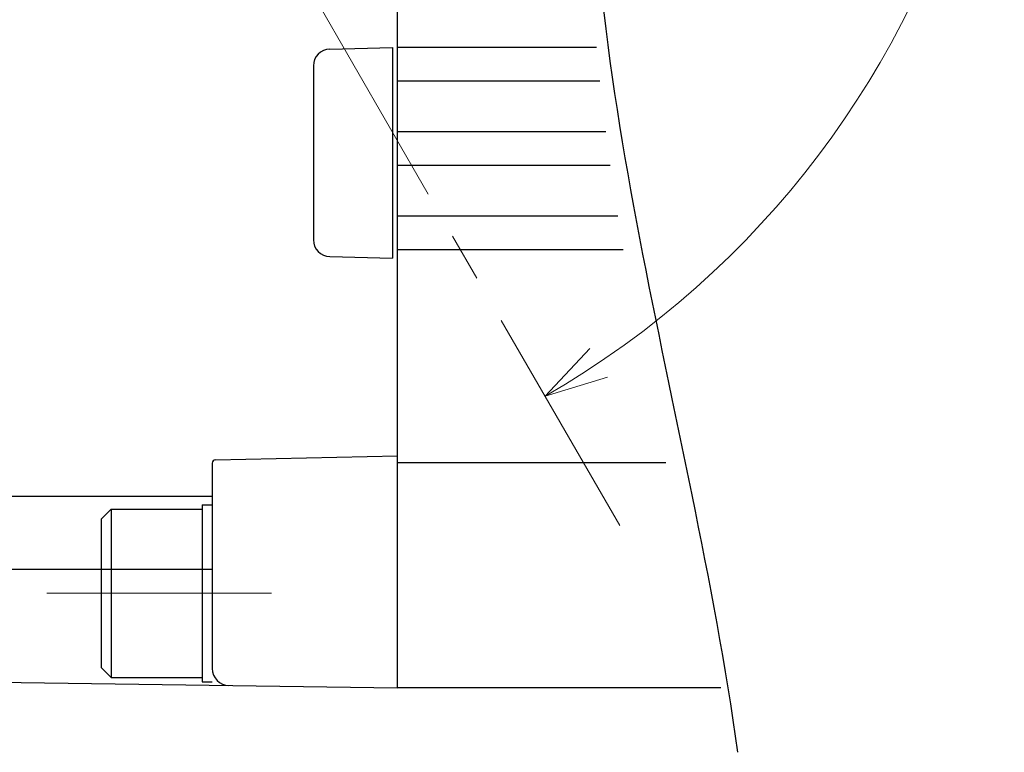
# Model space of a CAD drawing. Header units: millimetres. Extents: x 0 to 1076, y 0 to 742.
# Tile 18 of 124: x 497 to 556, y 157 to 200. Entities that reach past the tile are written whole.
import ezdxf

# ---------------------------------------------------------------- set-up
doc = ezdxf.new("R2010")
doc.units = ezdxf.units.MM
doc.header["$LTSCALE"] = 0.454724
doc.linetypes.add('CENTER', pattern=[50.8, 31.75, -6.35, 6.35, -6.35])
doc.layers.add('NoLayerName_001', color=7, linetype='Continuous')

# ---------------------------------------------------------------- blocks, each defined once
blk = doc.blocks.new('DIM_0003')
at = {"color": 3, "linetype": 'Continuous', "lineweight": 13}
blk.add_lwpolyline([(85.461, 1.133), (81.747, 0), (84.397, 2.838)], dxfattribs=at)
blk.add_arc((54.498, 47.197), 54.498, 300, 210, dxfattribs=at)

msp = doc.modelspace()

# ---------------------------------------------------------------- linework, layer by layer
at = {"layer": 'NoLayerName_001', "color": 7, "linetype": 'Continuous', "lineweight": 25}
for p, q in [((519.8764, 160.5983), (519.8764, 289.3983)), ((515.8536, 198.5137), (519.5764, 198.5983)), ((519.5764, 198.5983), (519.5764, 186.1051)), ((531.6823, 198.5983), (519.8764, 198.5983)), ((514.8764, 197.5139), (514.8764, 187.1894)), ((531.8793, 196.5983), (519.8764, 196.5983)), ((532.2276, 193.5983), (519.8764, 193.5983)), ((532.4931, 191.5983), (519.8764, 191.5983)), ((532.9385, 188.5983), (519.8764, 188.5983)), ((533.2649, 186.5983), (519.8764, 186.5983)), ((515.8536, 186.1897), (519.5764, 186.1051)), ((509.0718, 174.1272), (519.8764, 174.3728)), ((508.8764, 173.9273), (508.8764, 161.7335)), ((535.7899, 173.9502), (519.8764, 173.9502)), ((483.8764, 171.9681), (508.8764, 171.9681)), ((502.8764, 171.2085), (502.2764, 170.6085)), ((502.8764, 171.2085), (502.8764, 161.2085)), ((502.8764, 171.2085), (508.2764, 171.2085)), ((508.2764, 171.4585), (508.8764, 171.4585)), ((508.2764, 171.4585), (508.2764, 160.9585)), ((502.2764, 170.6085), (502.2764, 161.8085)), ((483.8764, 167.6319), (508.8764, 167.6319)), ((502.8764, 161.2085), (502.2764, 161.8085)), ((483.8764, 161.0848), (519.8764, 160.5983)), ((502.8764, 161.2085), (508.2764, 161.2085)), ((508.2764, 160.9585), (508.8764, 160.9585)), ((539.0523, 160.5983), (519.8764, 160.5983))]:
    msp.add_line(p, q, dxfattribs=at)
at = {"layer": 'NoLayerName_001', "color": 4, "linetype": 'CENTER', "lineweight": 13}
for p, q in [((491.3764, 242.4193), (533.0583, 170.224)), ((499.0699, 166.2085), (512.3966, 166.2085))]:
    msp.add_line(p, q, dxfattribs=at)
at = {"layer": 'NoLayerName_001', "color": 7, "linetype": 'Continuous', "lineweight": 25}
for centre, radius, start, end in [((515.8764, 197.5139), 1, 91.301953, 180), ((515.8764, 187.1894), 1, 180, 268.698047), ((509.0764, 173.9273), 0.2, 91.301953, 180), ((509.8764, 161.7335), 1, 180, 269.22578)]:
    msp.add_arc(centre, radius, start, end, dxfattribs=at)
msp.add_open_spline([(530.4977, 294.573), (532.3918, 290.0282), (544.6679, 266.4279), (523.2004, 217.6811), (537.1895, 177.2062), (540.0469, 156.7649)], degree=3, knots=[0, 0, 0, 0, 14.7713234, 77.7966623, 139.7169796, 139.7169796, 139.7169796, 139.7169796], dxfattribs=at)

# ---------------------------------------------------------------- block references
at = {"layer": 'NoLayerName_001', "color": 3, "linetype": 'Continuous', "lineweight": 13}
msp.add_blockref('DIM_0003', (446.8781, 177.9019), dxfattribs=at)

doc.saveas('drawing.dxf')
